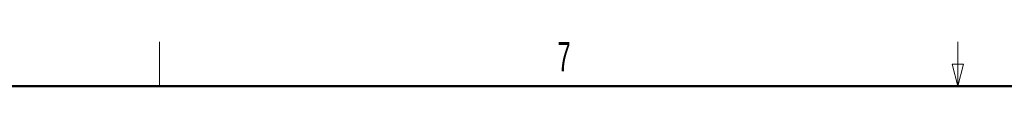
# Model space of a CAD drawing. Header units: millimetres. Extents: x 0 to 844, y -2 to 552.
# Tile 12 of 65: x 89 to 222, y 546 to 552. Entities that reach past the tile are written whole.
import ezdxf

# ---------------------------------------------------------------- set-up
doc = ezdxf.new("R2010")
doc.units = ezdxf.units.MM
doc.styles.add('SLDTEXTSTYLE0', font='TXT', dxfattribs={"width": 0.605})

msp = doc.modelspace()

# ---------------------------------------------------------------- linework, layer by layer
at = {"color": 7, "linetype": 'Continuous', "lineweight": 18}
for p, q in [((107.95, 546.1), (107.95, 552.1)), ((215.9, 546.1), (215.9, 552.1)), ((215.9, 546.1), (215.15, 549.1)), ((215.15, 549.1), (216.65, 549.1)), ((215.9, 546.1), (216.65, 549.1))]:
    msp.add_line(p, q, dxfattribs=at)
at = {"color": 7, "linetype": 'Continuous', "lineweight": 50}
msp.add_line((25.4, 546.1), (838.2, 546.1), dxfattribs=at)

# ---------------------------------------------------------------- texts
at = {"color": 7, "linetype": 'Continuous', "lineweight": 0, "insert": (162.659, 552.089), "char_height": 4, "attachment_point": 2, "style": 'SLDTEXTSTYLE0'}
msp.add_mtext('7', dxfattribs=at)

doc.saveas('drawing.dxf')
